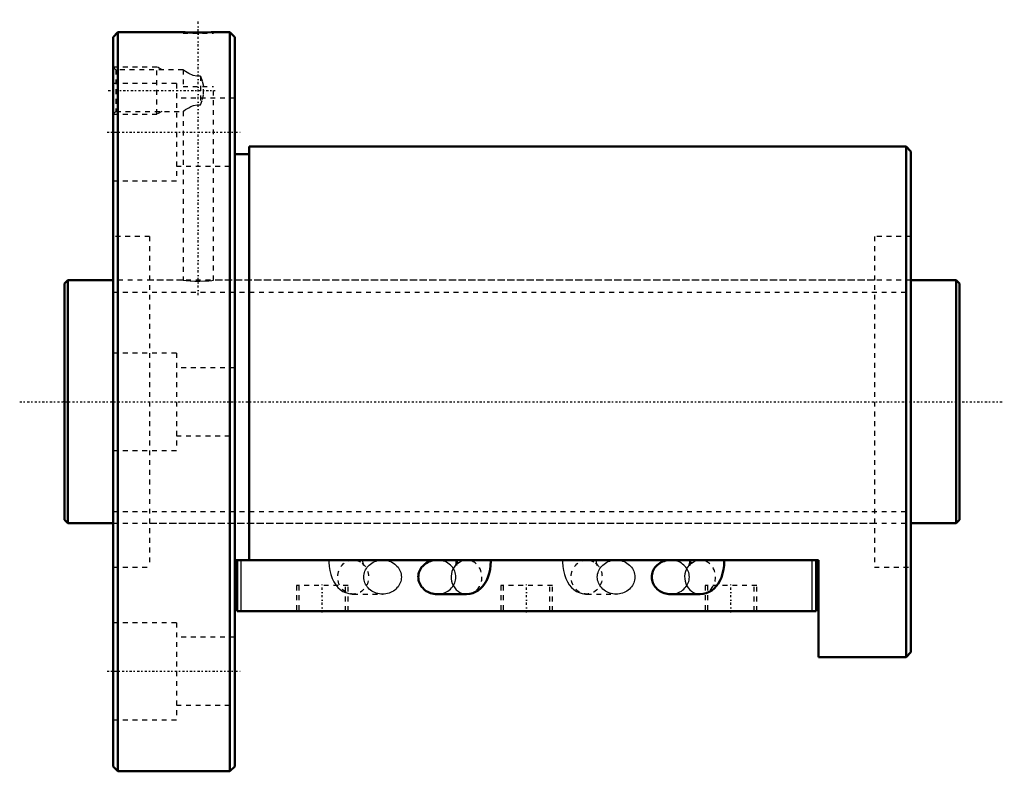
# Model space of a CAD drawing. Header units: millimetres. Extents: x -9 to 193, y -76 to 79.
import ezdxf

# ---------------------------------------------------------------- set-up
doc = ezdxf.new("R2010")
doc.units = ezdxf.units.MM
doc.linetypes.add('Center', pattern=[1.5, 0.45, -0.5, 0.05, -0.5])
doc.linetypes.add('Dashed', pattern=[2, 1, -1])
for name, color, linetype, lineweight in [('2d ConnectionPoints', 7, 'Continuous', 50), ('AM_0', 7, 'Continuous', 50), ('AM_4', 3, 'Continuous', 25), ('AM_5', 3, 'Continuous', 25), ('AM_7', 7, 'Center', 25), ('AM_9', 6, 'Dashed', 25)]:
    doc.layers.add(name, color=color, linetype=linetype, lineweight=lineweight)

# ---------------------------------------------------------------- blocks, each defined once
blk = doc.blocks.new('1_BNF_5016_5RR_Nut_0_in_BNF5016V_5RRG1_184LC0_000_rev_4')
at = {"layer": 'AM_0'}
for p, q in [((11, 76), (10, 75)), ((10, 75), (10, -75)), ((24.37, 76), (11, 76)), ((11, 76), (11, -76)), ((34, 76), (30.59, 76)), ((35, 75), (34, 76)), ((34, 76), (34, -76)), ((35, 75), (35, -75)), ((38, 50.9), (35, 50.9)), ((173, 52.5), (38, 52.5)), ((38, 52.5), (38, -32.55)), ((173, 52.5), (173, -52.5)), ((174, 51.5), (173, 52.5)), ((174, 51.5), (174, -51.5)), ((155, -32.55), (35, -32.55)), ((35.5, -43.05), (35.5, -32.55)), ((80.64, -32.55), (76.6, -32.55)), ((128.64, -32.55), (124.6, -32.55)), ((154.5, -43.05), (154.5, -32.55)), ((155, -52.5), (155, -32.55)), ((76.6, -39.55), (82.66, -39.55)), ((124.6, -39.55), (130.66, -39.55)), ((154.5, -43.05), (35.5, -43.05)), ((155, -52.5), (173, -52.5)), ((173, -52.5), (174, -51.5)), ((10, -75), (11, -76)), ((11, -76), (34, -76)), ((34, -76), (35, -75))]:
    blk.add_line(p, q, dxfattribs=at)
for points in [[(30.62, 76), (30.54, 76), (30.13, 75.98), (29.43, 75.96), (28.51, 75.94), (27.47, 75.94), (26.44, 75.94), (25.53, 75.96), (24.84, 75.98), (24.45, 76), (24.37, 76)], [(76.6, -32.55), (76.26, -32.56), (75.93, -32.6), (75.6, -32.67), (75.28, -32.76), (74.96, -32.88), (74.67, -33.02), (74.38, -33.18), (74.11, -33.37), (73.87, -33.58), (73.64, -33.8), (73.43, -34.04), (73.25, -34.3), (73.1, -34.57), (72.97, -34.85), (72.87, -35.14), (72.79, -35.44), (72.75, -35.75), (72.73, -36.05)], [(80.64, -32.55), (80.64, -32.74), (80.61, -33.09), (80.57, -33.38), (80.52, -33.56), (80.49, -33.65), (80.49, -33.67)], [(82.66, -39.55), (83.3, -39.5), (83.94, -39.35), (84.53, -39.11), (85.07, -38.79), (85.55, -38.4), (85.99, -37.95), (86.38, -37.42), (86.73, -36.82), (87.04, -36.12), (87.29, -35.33), (87.48, -34.5), (87.59, -33.66), (87.64, -32.81), (87.64, -32.55)], [(124.6, -32.55), (124.26, -32.56), (123.93, -32.6), (123.6, -32.67), (123.28, -32.76), (122.96, -32.88), (122.67, -33.02), (122.38, -33.18), (122.11, -33.37), (121.87, -33.58), (121.64, -33.8), (121.43, -34.04), (121.25, -34.3), (121.1, -34.57), (120.97, -34.85), (120.87, -35.14), (120.79, -35.44), (120.75, -35.75), (120.73, -36.05)], [(128.64, -32.55), (128.64, -32.74), (128.61, -33.09), (128.57, -33.38), (128.52, -33.56), (128.49, -33.65), (128.49, -33.67)], [(130.66, -39.55), (131.3, -39.5), (131.94, -39.35), (132.53, -39.11), (133.07, -38.79), (133.55, -38.4), (133.99, -37.95), (134.38, -37.42), (134.73, -36.82), (135.04, -36.12), (135.29, -35.33), (135.48, -34.5), (135.59, -33.66), (135.64, -32.81), (135.64, -32.55)], [(72.73, -36.05), (72.75, -36.35), (72.79, -36.66), (72.87, -36.96), (72.97, -37.25), (73.1, -37.53), (73.25, -37.8), (73.43, -38.06), (73.64, -38.3), (73.87, -38.52), (74.11, -38.73), (74.38, -38.92), (74.67, -39.08), (74.96, -39.22), (75.28, -39.34), (75.6, -39.43), (75.93, -39.5), (76.26, -39.54), (76.6, -39.55)], [(120.73, -36.05), (120.75, -36.35), (120.79, -36.66), (120.87, -36.96), (120.97, -37.25), (121.1, -37.53), (121.25, -37.8), (121.43, -38.06), (121.64, -38.3), (121.87, -38.52), (122.11, -38.73), (122.38, -38.92), (122.67, -39.08), (122.96, -39.22), (123.28, -39.34), (123.6, -39.43), (123.93, -39.5), (124.26, -39.54), (124.6, -39.55)]]:
    blk.add_lwpolyline(points, dxfattribs=at)
at = {"layer": 'AM_4'}
for p, q in [((36.3, -43.05), (36.3, -32.55)), ((153.7, -43.05), (153.7, -32.55))]:
    blk.add_line(p, q, dxfattribs=at)
for centre, start_param in [((82.66, -36.05), 0.791085), ((130.66, -36.05), 0.792753)]:
    blk.add_ellipse(centre, major_axis=(0, 3.5), ratio=0.906308, start_param=start_param, end_param=3.144576, dxfattribs=at)
at = {"layer": 'AM_5', "linetype": 'Dashed'}
for p, q in [((10, 68.86), (19, 68.86)), ((19, 59.14), (19, 68.86)), ((20.01, 68.28), (19, 68.86)), ((10, 59.14), (19, 59.14)), ((20.01, 59.72), (19, 59.14))]:
    blk.add_line(p, q, dxfattribs=at)
at = {"layer": 'AM_7'}
for p, q in [((27.5, 21.93), (27.5, 78.58)), ((9, 64), (31, 64)), ((8.75, 55.43), (36.25, 55.43)), ((53, -43.31), (53, -37.54)), ((95, -43.31), (95, -37.54)), ((137, -43.31), (137, -37.54)), ((8.75, -55.43), (36.25, -55.43))]:
    blk.add_line(p, q, dxfattribs=at)
at = {"layer": 'AM_9'}
for p, q in [((24.37, 76), (24.37, 75.8)), ((24.37, 75.8), (30.62, 75.8)), ((30.62, 75.8), (30.62, 76)), ((10.58, 68.28), (10, 68.86)), ((24.4, 68.28), (10.58, 68.28)), ((10.58, 68.28), (10.58, 59.72)), ((24.37, 68.28), (24.37, 64.8)), ((28, 66.97), (28, 61.03)), ((23, 65.43), (10, 65.43)), ((23, 65.43), (23, 45.43)), ((24.37, 64.8), (30.62, 64.8)), ((30.62, 25), (30.62, 64.8)), ((35, 62.43), (23, 62.43)), ((10, 59.14), (10.58, 59.72)), ((10.58, 59.72), (24.4, 59.72)), ((24.37, 59.73), (24.37, 25)), ((23, 48.43), (35, 48.43)), ((10, 45.43), (23, 45.43)), ((17.5, 34), (10, 34)), ((17.5, 34), (17.5, -34)), ((166.5, 34), (166.5, -34)), ((174, 34), (166.5, 34)), ((24.37, 25), (17.5, 25)), ((166.5, 25), (30.59, 25)), ((23, 10), (10, 10)), ((23, 10), (23, -10)), ((35, 7), (23, 7)), ((23, -7), (35, -7)), ((10, -10), (23, -10)), ((17.5, -25), (166.5, -25)), ((10, -34), (17.5, -34)), ((59.34, -32.55), (59.74, -32.58)), ((65.4, -32.55), (59.34, -32.55)), ((59.74, -32.58), (59.81, -32.59)), ((82.66, -32.55), (80.64, -32.55)), ((81.91, -32.65), (81.98, -32.63)), ((82.5, -32.56), (82.66, -32.55)), ((107.34, -32.55), (107.74, -32.58)), ((113.4, -32.55), (107.34, -32.55)), ((107.74, -32.58), (107.81, -32.59)), ((130.66, -32.55), (128.64, -32.55)), ((129.91, -32.65), (129.98, -32.63)), ((130.5, -32.56), (130.66, -32.55)), ((166.5, -34), (174, -34)), ((58.3, -37.8), (47.7, -37.8)), ((47.7, -37.8), (47.7, -43.05)), ((48.2, -37.8), (48.2, -43.05)), ((57.8, -43.05), (57.8, -37.8)), ((58.3, -43.05), (58.3, -37.8)), ((100.3, -37.8), (89.7, -37.8)), ((89.7, -37.8), (89.7, -43.05)), ((90.2, -37.8), (90.2, -43.05)), ((99.8, -43.05), (99.8, -37.8)), ((100.3, -43.05), (100.3, -37.8)), ((142.3, -37.8), (131.7, -37.8)), ((131.7, -37.8), (131.7, -43.05)), ((132.2, -37.8), (132.2, -43.05)), ((141.8, -43.05), (141.8, -37.8)), ((142.3, -43.05), (142.3, -37.8)), ((59.34, -39.55), (65.4, -39.55)), ((107.34, -39.55), (113.4, -39.55)), ((23, -45.43), (10, -45.43)), ((23, -45.43), (23, -65.43)), ((35, -48.43), (23, -48.43)), ((23, -62.43), (35, -62.43)), ((10, -65.43), (23, -65.43))]:
    blk.add_line(p, q, dxfattribs=at)
for points in [[(28, 66.97), (27.22, 66.94), (26.46, 67.11), (25.56, 67.51), (24.86, 67.94), (24.48, 68.2), (24.37, 68.28)], [(28, 66.97), (28.34, 65.9), (28.58, 64.8)], [(28, 61.03), (28.35, 62.13), (28.59, 63.27), (28.58, 64.8)], [(24.37, 59.72), (24.38, 59.72), (24.54, 59.83), (24.91, 60.09), (25.55, 60.48), (26, 60.71), (26.53, 60.91), (27.28, 61.06), (28, 61.03)], [(24.37, 25), (24.55, 24.98), (25.05, 24.92), (25.83, 24.86), (26.8, 24.81), (27.85, 24.81), (28.85, 24.84), (29.7, 24.9), (30.31, 24.96), (30.61, 25), (30.62, 25)], [(54.36, -32.55), (54.37, -33.01), (54.43, -33.85), (54.56, -34.69), (54.76, -35.51), (55.05, -36.34), (55.39, -37.05), (55.78, -37.66), (56.23, -38.19), (56.71, -38.63), (57.25, -38.99), (57.8, -39.25)], [(59.81, -32.59), (59.87, -32.6), (60.36, -32.74), (60.36, -32.74)], [(60.36, -32.74), (60.78, -32.95), (60.83, -32.98)], [(61.35, -33.43), (61.45, -33.56), (61.51, -33.65), (61.51, -33.67)], [(61.48, -33.56), (61.44, -33.41), (61.4, -33.16), (61.36, -32.84), (61.36, -32.55)], [(61.51, -33.67), (61.51, -33.66), (61.48, -33.58), (61.48, -33.56)], [(61.54, -36.05), (61.56, -35.75), (61.6, -35.44), (61.68, -35.14), (61.78, -34.85), (61.91, -34.57), (62.06, -34.3), (62.24, -34.04), (62.45, -33.8), (62.67, -33.58), (62.92, -33.37), (63.19, -33.18), (63.47, -33.02), (63.77, -32.88), (64.08, -32.76), (64.41, -32.67), (64.73, -32.6), (65.07, -32.56), (65.4, -32.55)], [(65.4, -32.55), (65.74, -32.56), (66.07, -32.6), (66.4, -32.67), (66.72, -32.76), (67.04, -32.88), (67.33, -33.02), (67.62, -33.18), (67.89, -33.37), (68.13, -33.58), (68.36, -33.8), (68.57, -34.04), (68.75, -34.3), (68.9, -34.57), (69.03, -34.85), (69.13, -35.14), (69.21, -35.44), (69.25, -35.75), (69.27, -36.05), (69.25, -36.35), (69.21, -36.66), (69.13, -36.96), (69.03, -37.25), (68.9, -37.53), (68.75, -37.8), (68.57, -38.06), (68.36, -38.3), (68.13, -38.52), (67.89, -38.73), (67.62, -38.92), (67.33, -39.08), (67.04, -39.22), (66.72, -39.34), (66.4, -39.43), (66.07, -39.5), (65.74, -39.54), (65.4, -39.55)], [(76.6, -39.55), (76.93, -39.54), (77.27, -39.5), (77.59, -39.43), (77.92, -39.34), (78.23, -39.22), (78.53, -39.08), (78.81, -38.92), (79.08, -38.73), (79.33, -38.52), (79.55, -38.3), (79.76, -38.06), (79.94, -37.8), (80.09, -37.53), (80.22, -37.25), (80.32, -36.96), (80.4, -36.66), (80.44, -36.35), (80.46, -36.05), (80.44, -35.75), (80.4, -35.44), (80.32, -35.14), (80.22, -34.85), (80.09, -34.57), (79.94, -34.3), (79.76, -34.04), (79.55, -33.8), (79.33, -33.58), (79.08, -33.37), (78.81, -33.18), (78.53, -33.02), (78.23, -32.88), (77.92, -32.76), (77.59, -32.67), (77.27, -32.6), (76.93, -32.56), (76.6, -32.55)], [(80.49, -33.67), (80.49, -33.66), (80.54, -33.57), (80.54, -33.57)], [(80.54, -33.57), (80.66, -33.41), (80.88, -33.2), (81.21, -32.96), (81.63, -32.74), (81.91, -32.65)], [(81.98, -32.63), (82.12, -32.6), (82.5, -32.56)], [(102.36, -32.55), (102.37, -33.01), (102.43, -33.85), (102.56, -34.69), (102.76, -35.51), (103.05, -36.34), (103.39, -37.05), (103.78, -37.66), (104.23, -38.19), (104.71, -38.63), (105.25, -38.99), (105.83, -39.26), (106.44, -39.45), (107.14, -39.54), (107.34, -39.55)], [(107.81, -32.59), (107.87, -32.6), (108.36, -32.74), (108.36, -32.74)], [(108.36, -32.74), (108.78, -32.95), (108.83, -32.98)], [(109.35, -33.43), (109.45, -33.56), (109.51, -33.65), (109.51, -33.67)], [(109.48, -33.56), (109.44, -33.41), (109.4, -33.16), (109.36, -32.84), (109.36, -32.55)], [(109.51, -33.67), (109.51, -33.66), (109.48, -33.58), (109.48, -33.56)], [(109.54, -36.05), (109.56, -35.75), (109.6, -35.44), (109.68, -35.14), (109.78, -34.85), (109.91, -34.57), (110.06, -34.3), (110.24, -34.04), (110.45, -33.8), (110.67, -33.58), (110.92, -33.37), (111.19, -33.18), (111.47, -33.02), (111.77, -32.88), (112.08, -32.76), (112.41, -32.67), (112.73, -32.6), (113.07, -32.56), (113.4, -32.55)], [(113.4, -32.55), (113.74, -32.56), (114.07, -32.6), (114.4, -32.67), (114.72, -32.76), (115.04, -32.88), (115.33, -33.02), (115.62, -33.18), (115.89, -33.37), (116.13, -33.58), (116.36, -33.8), (116.57, -34.04), (116.75, -34.3), (116.9, -34.57), (117.03, -34.85), (117.13, -35.14), (117.21, -35.44), (117.25, -35.75), (117.27, -36.05), (117.25, -36.35), (117.21, -36.66), (117.13, -36.96), (117.03, -37.25), (116.9, -37.53), (116.75, -37.8), (116.57, -38.06), (116.36, -38.3), (116.13, -38.52), (115.89, -38.73), (115.62, -38.92), (115.33, -39.08), (115.04, -39.22), (114.72, -39.34), (114.4, -39.43), (114.07, -39.5), (113.74, -39.54), (113.4, -39.55)], [(124.6, -39.55), (124.93, -39.54), (125.27, -39.5), (125.59, -39.43), (125.92, -39.34), (126.23, -39.22), (126.53, -39.08), (126.81, -38.92), (127.08, -38.73), (127.33, -38.52), (127.55, -38.3), (127.76, -38.06), (127.94, -37.8), (128.09, -37.53), (128.22, -37.25), (128.32, -36.96), (128.4, -36.66), (128.44, -36.35), (128.46, -36.05), (128.44, -35.75), (128.4, -35.44), (128.32, -35.14), (128.22, -34.85), (128.09, -34.57), (127.94, -34.3), (127.76, -34.04), (127.55, -33.8), (127.33, -33.58), (127.08, -33.37), (126.81, -33.18), (126.53, -33.02), (126.23, -32.88), (125.92, -32.76), (125.59, -32.67), (125.27, -32.6), (124.93, -32.56), (124.6, -32.55)], [(128.49, -33.67), (128.49, -33.66), (128.54, -33.57), (128.54, -33.57)], [(128.54, -33.57), (128.66, -33.41), (128.88, -33.2), (129.21, -32.96), (129.63, -32.74), (129.91, -32.65)], [(129.98, -32.63), (130.12, -32.6), (130.5, -32.56)], [(65.4, -39.55), (65.07, -39.54), (64.73, -39.5), (64.41, -39.43), (64.08, -39.34), (63.77, -39.22), (63.47, -39.08), (63.19, -38.92), (62.92, -38.73), (62.67, -38.52), (62.45, -38.3), (62.24, -38.06), (62.06, -37.8), (61.91, -37.53), (61.78, -37.25), (61.68, -36.96), (61.6, -36.66), (61.56, -36.35), (61.54, -36.05)], [(113.4, -39.55), (113.07, -39.54), (112.73, -39.5), (112.41, -39.43), (112.08, -39.34), (111.77, -39.22), (111.47, -39.08), (111.19, -38.92), (110.92, -38.73), (110.67, -38.52), (110.45, -38.3), (110.24, -38.06), (110.06, -37.8), (109.91, -37.53), (109.78, -37.25), (109.68, -36.96), (109.6, -36.66), (109.56, -36.35), (109.54, -36.05)], [(57.8, -39.25), (57.83, -39.26), (58.44, -39.45), (59.14, -39.54), (59.34, -39.55)]]:
    blk.add_lwpolyline(points, dxfattribs=at)
for centre, start_param, end_param in [((82.66, -36.05), 3.231728, 6.524206), ((130.66, -36.05), 3.231728, 6.524206), ((82.66, -36.05), 0.553381, 0.791085), ((130.66, -36.05), 0.553381, 0.792753), ((82.66, -36.05), 3.144576, 3.204943), ((130.66, -36.05), 3.144576, 3.204943)]:
    blk.add_ellipse(centre, major_axis=(0, 3.5), ratio=0.906308, start_param=start_param, end_param=end_param, dxfattribs=at)
for centre in [(59.34, -36.05), (107.34, -36.05)]:
    blk.add_ellipse(centre, major_axis=(0, 3.5), ratio=0.906308, dxfattribs=at)
blk = doc.blocks.new('2_BNF_5016_5RR000_Shaft_0_in_BNF5016V_5RRG1_184LC0_000_rev_4')
at = {"layer": 'AM_0'}
for p, q in [((0.7, 25), (0, 24.3)), ((0, 24.3), (0, -24.3)), ((0.7, 25), (0.7, -25)), ((10, 25), (0.7, 25)), ((183.3, 25), (174, 25)), ((184, 24.3), (183.3, 25)), ((183.3, 25), (183.3, -25)), ((184, 24.3), (184, -24.3)), ((0, -24.3), (0.7, -25)), ((0.7, -25), (10, -25)), ((174, -25), (183.3, -25)), ((183.3, -25), (184, -24.3))]:
    blk.add_line(p, q, dxfattribs=at)
at = {"layer": 'AM_5', "linetype": 'Dashed'}
for p, q in [((10, 22.5465), (174, 22.5465)), ((10, -22.5465), (174, -22.5465))]:
    blk.add_line(p, q, dxfattribs=at)
at = {"layer": 'AM_7'}
blk.add_line((-9.2, 0), (193.2, 0), dxfattribs=at)
at = {"layer": 'AM_9'}
for p, q in [((174, 25), (10, 25)), ((10, -25), (174, -25))]:
    blk.add_line(p, q, dxfattribs=at)

msp = doc.modelspace()

# ---------------------------------------------------------------- linework, layer by layer
at = {"layer": '2d ConnectionPoints'}
for p in [(0, 0), (10, 0)]:
    msp.add_point(p, dxfattribs=at)

# ---------------------------------------------------------------- block references
for name in ['1_BNF_5016_5RR_Nut_0_in_BNF5016V_5RRG1_184LC0_000_rev_4', '2_BNF_5016_5RR000_Shaft_0_in_BNF5016V_5RRG1_184LC0_000_rev_4']:
    msp.add_blockref(name, (0, 0))

doc.saveas('drawing.dxf')
